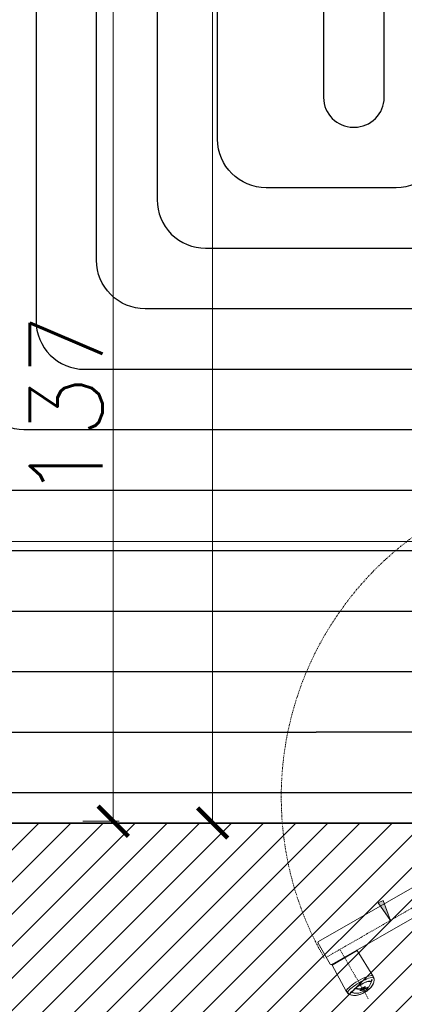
# Model space of a CAD drawing. Header units: millimetres. Extents: x -740 to 33545, y -26688 to 22494.
# Tile 86 of 256: x 9005 to 9068, y 10373 to 10535. Entities that reach past the tile are written whole.
import ezdxf

# ---------------------------------------------------------------- set-up
doc = ezdxf.new("R2010")
doc.units = ezdxf.units.MM
doc.header["$MEASUREMENT"] = 0
doc.linetypes.add('DASHDOT2', pattern=[0.5, 0.25, -0.125, 0, -0.125])
doc.layers.get('Defpoints').update_dxf_attribs({"color": 252})
for name, color, linetype, lineweight in [('A_istniejące ściany', 252, 'Continuous', 35), ('A_wyposażenie', 252, 'Continuous', 9), ('l.wypełnien', 252, 'Continuous', 5), ('wymiarowanie', 252, 'Continuous', 9)]:
    doc.layers.add(name, color=color, linetype=linetype, lineweight=lineweight)
for name, color, linetype, lineweight, true_color in [('IS_Przyłącze (powrotne)', 5, 'Continuous', 25, 0x0000ff), ('IS_Przyłącze (zasilające)', 1, 'Continuous', 25, 0xff0000), ('IS_Strefa podłóg', 7, 'Continuous', 25, 0x008000), ('IS_Wężownica OChP', 7, 'Continuous', 25, 0x800080)]:
    doc.layers.add(name, color=color, linetype=linetype, lineweight=lineweight, true_color=true_color)
doc.layers.add('TECHNOLOGIA KUCHNI', color=252, linetype='Continuous')
doc.styles.add('styl2', font='simplex.shx')
doc.dimstyles.new('Skala 1-50', dxfattribs={"dimtxt": 12, "dimasz": 5, "dimexe": 1, "dimexo": 1, "dimgap": 1.5, "dimtad": 1, "dimdec": 1, "dimrnd": 0.5, "dimtxsty": 'styl2', "dimblk": 'ARCHTICK', "dimcen": 5, "dimadec": 0, "dimazin": 0, "dimtfac": 1, "dimtdec": 1, "dimtmove": 1, "dimatfit": 3, "dimldrblk": 'ARCHTICK', "dimfxl": 0, "dimlwd": -1, "dimlwe": -1, "dimarcsym": 0})

# ---------------------------------------------------------------- blocks, each defined once
blk = doc.blocks.new('_ArchTick')
at = {"color": 0, "linetype": 'ByBlock', "const_width": 0.15}
blk.add_lwpolyline([(-0.5, -0.5), (0.5, 0.5)], dxfattribs=at)
blk = doc.blocks.new('*D1292')
at = {"layer": 'Defpoints', "color": 0}
for p in [(9021.46, 10794.52), (9036.45, 10794.52), (9028.53, 10402.52)]:
    blk.add_point(p, dxfattribs=at)
at = {"layer": 'wymiarowanie', "color": 0}
for p, q in [((9031.45, 10794.52), (9037.45, 10794.52)), ((9036.45, 10402.52), (9036.45, 10794.52)), ((9031.45, 10402.52), (9037.45, 10402.52))]:
    blk.add_line(p, q, dxfattribs=at)
at = {"layer": 'wymiarowanie', "color": 0, "xscale": 5, "yscale": 5, "zscale": 5}
for p, rotation in [((9036.45, 10794.52), 90), ((9036.45, 10402.52), 270)]:
    blk.add_blockref('_ArchTick', p, dxfattribs=dict(at, rotation=rotation))
at = {"layer": 'wymiarowanie', "color": 0, "insert": (9028.65, 10598.52), "char_height": 12, "attachment_point": 5, "rotation": 90, "style": 'styl2'}
blk.add_mtext('392', dxfattribs=at)
blk = doc.blocks.new('ADWSAFSGDG')
at = {"layer": 'TECHNOLOGIA KUCHNI', "linetype": 'Continuous', "lineweight": 13}
blk.add_hatch(color=8, dxfattribs=at).paths.add_polyline_path([(7726.21, 328.92), (7723.31, 326.9), (7722.89, 327.71)])
at = {"layer": 'TECHNOLOGIA KUCHNI', "color": 8, "linetype": 'Continuous', "lineweight": 13}
for p, q in [((7707.2, 364.97), (7733.49, 319.25)), ((7703.43, 362.73), (7729.69, 317.06)), ((7735.37, 326.04), (7731.18, 323.45)), ((7735.41, 326.06), (7735.37, 326.04)), ((7736.04, 326.22), (7735.95, 326.22)), ((7735.99, 326.22), (7735.99, 326.22)), ((7736.03, 326.22), (7735.99, 326.22)), ((7735.99, 326.22), (7736.04, 326.22)), ((7735.99, 325.88), (7736.02, 325.9)), ((7736.1, 325.81), (7735.99, 325.88)), ((7736.07, 326.22), (7736.03, 326.22)), ((7736.07, 326.22), (7736.04, 326.22)), ((7736.32, 325.66), (7736.35, 325.67)), ((7737.3, 325.09), (7737.14, 325.4)), ((7737.23, 324.8), (7737.2, 324.77)), ((7737.25, 325.31), (7737.22, 325.3)), ((7737.23, 324.8), (7737.23, 324.8)), ((7737.47, 324.44), (7737.45, 324.43)), ((7737.47, 324.44), (7737.45, 324.43)), ((7737.51, 324.64), (7737.49, 324.62)), ((7737.57, 324.27), (7737.55, 324.26)), ((7737.56, 323.88), (7737.55, 324.26)), ((7737.62, 324.4), (7737.67, 324.43)), ((7733.58, 319.3), (7731.18, 323.45)), ((7737.25, 323.35), (7737.39, 323.17)), ((7737.39, 323.17), (7737.37, 323.16)), ((7737.39, 323.17), (7737.37, 323.16)), ((7737.45, 323.05), (7737.48, 323.07)), ((7737.48, 323.07), (7737.45, 323.05)), ((7738.08, 322.69), (7738.09, 322.7)), ((7738.1, 322.55), (7738.08, 322.69)), ((7738.12, 322.29), (7738.09, 322.27)), ((7738.09, 322.27), (7738.12, 322.29)), ((7738.54, 322.49), (7738.41, 322.12)), ((7733.58, 319.3), (7737.91, 321.63)), ((7737.91, 321.63), (7737.96, 321.66)), ((7738.31, 321.97), (7738.38, 322.08)), ((7738.41, 322.12), (7738.36, 322.05)), ((7738.38, 322.08), (7738.41, 322.12)), ((7738.38, 322.08), (7738.4, 322.11)), ((7738.38, 322.08), (7738.38, 322.08)), ((7738.4, 322.11), (7738.42, 322.15)), ((7738.42, 322.15), (7738.41, 322.12)), ((7733.42, 318.98), (7732.29, 318.33)), ((7733.42, 319.37), (7733.44, 319.34)), ((7733.43, 319.12), (7733.43, 319.12)), ((7733.46, 319.15), (7733.46, 319.15)), ((7733.48, 319.18), (7733.47, 319.18)), ((7733.47, 319.17), (7733.47, 319.17)), ((7733.48, 319.19), (7733.48, 319.19)), ((7733.49, 319.22), (7733.49, 319.22)), ((7733.49, 319.2), (7733.49, 319.2)), ((7732.29, 318.33), (7729.96, 316.99)), ((7729.69, 317.05), (7729.68, 317.07)), ((7729.7, 317.04), (7729.69, 317.05)), ((7729.72, 317.02), (7729.7, 317.04)), ((7729.73, 317.01), (7729.72, 317.02)), ((7729.75, 316.99), (7729.73, 317.01)), ((7729.77, 316.98), (7729.75, 316.99)), ((7729.78, 316.97), (7729.77, 316.98))]:
    blk.add_line(p, q, dxfattribs=at)
at = {"layer": 'TECHNOLOGIA KUCHNI', "color": 8, "linetype": 'DASHDOT2', "lineweight": 13}
for p, q in [((7705.91, 364.23), (7732.29, 318.33)), ((7731.12, 320.65), (7739.18, 325.3))]:
    blk.add_line(p, q, dxfattribs=at)
at = {"layer": 'TECHNOLOGIA KUCHNI', "color": 8, "linetype": 'Continuous', "lineweight": 13}
blk.add_lwpolyline([(7726.21, 328.92), (7723.31, 326.9), (7722.89, 327.71), (7726.21, 328.92)], close=True, dxfattribs=at)
for points in [[(7736.2, 323.58), (7736, 323.94), (7735.82, 324.31), (7735.66, 324.68), (7735.52, 325.02), (7735.42, 325.32), (7735.36, 325.58), (7735.32, 325.79), (7735.32, 325.94), (7735.36, 326.03)], [(7735.63, 326.05), (7735.57, 326.07), (7735.5, 326.07), (7735.43, 326.06), (7735.36, 326.03)], [(7735.36, 326.03), (7735.36, 326.03), (7735.37, 326.04), (7735.37, 326.04)], [(7735.64, 326.07), (7735.56, 326.08), (7735.47, 326.08), (7735.37, 326.04)], [(7735.99, 326.22), (7735.86, 326.22), (7735.66, 326.18), (7735.41, 326.06)], [(7735.63, 326.05), (7735.6, 325.95), (7735.62, 325.78), (7735.68, 325.56), (7735.77, 325.31), (7735.88, 325.03), (7736.01, 324.73), (7736.15, 324.41), (7736.31, 324.08), (7736.5, 323.75)], [(7735.64, 326.07), (7735.63, 326.06), (7735.63, 326.06), (7735.63, 326.05)], [(7735.95, 326.22), (7735.86, 326.2), (7735.76, 326.16), (7735.64, 326.07)], [(7735.99, 325.89), (7735.99, 325.89), (7735.99, 325.89), (7735.99, 325.88)], [(7736.02, 325.9), (7736.13, 325.83), (7736.24, 325.75), (7736.35, 325.67)], [(7737.14, 325.4), (7736.8, 325.59), (7736.42, 325.76), (7736.02, 325.9)], [(7736.04, 326.22), (7736.39, 326.17), (7736.7, 326.06), (7736.98, 325.91), (7737.26, 325.69), (7737.53, 325.41), (7737.79, 325.06), (7738.05, 324.65)], [(7738.08, 324.67), (7738.03, 324.76), (7737.95, 324.89), (7737.87, 325.01), (7737.79, 325.12), (7737.71, 325.22), (7737.63, 325.32), (7737.54, 325.42), (7737.44, 325.52), (7737.34, 325.63), (7737.22, 325.74), (7737.07, 325.85), (7736.9, 325.96), (7736.73, 326.05), (7736.57, 326.11), (7736.41, 326.16), (7736.27, 326.19), (7736.14, 326.21), (7736.07, 326.22)], [(7736.32, 325.66), (7736.21, 325.74), (7736.1, 325.81)], [(7736.82, 323.94), (7736.69, 324.19), (7736.56, 324.44), (7736.45, 324.69), (7736.37, 324.92), (7736.3, 325.13), (7736.25, 325.31), (7736.24, 325.47), (7736.26, 325.59), (7736.32, 325.66)], [(7736.35, 325.67), (7736.29, 325.6), (7736.27, 325.49), (7736.28, 325.33), (7736.32, 325.15), (7736.39, 324.93), (7736.48, 324.7), (7736.59, 324.46), (7736.71, 324.2), (7736.85, 323.96)], [(7737.37, 323.16), (7737.23, 323.33), (7737.09, 323.53), (7736.95, 323.73), (7736.82, 323.94)], [(7736.85, 323.96), (7736.98, 323.74), (7737.12, 323.54), (7737.25, 323.35)], [(7737.2, 324.77), (7737.19, 324.72), (7737.2, 324.66), (7737.21, 324.6), (7737.24, 324.52), (7737.27, 324.43), (7737.31, 324.34), (7737.36, 324.25)], [(7737.21, 324.77), (7737.27, 324.69), (7737.33, 324.61), (7737.39, 324.52), (7737.45, 324.43)], [(7737.49, 324.62), (7737.42, 324.85), (7737.33, 325.08), (7737.22, 325.3)], [(7737.47, 324.44), (7737.42, 324.53), (7737.36, 324.62), (7737.29, 324.71), (7737.23, 324.8)], [(7737.25, 325.31), (7737.36, 325.09), (7737.45, 324.87), (7737.51, 324.64)], [(7737.88, 324.55), (7737.74, 324.76), (7737.59, 324.97), (7737.43, 325.15), (7737.25, 325.31)], [(7737.47, 324.44), (7737.41, 324.77), (7737.3, 325.09)], [(7737.49, 324.06), (7737.46, 324.11), (7737.43, 324.15), (7737.39, 324.2), (7737.36, 324.25)], [(7737.39, 323.17), (7737.45, 323.49), (7737.48, 323.79), (7737.49, 324.06)], [(7737.45, 324.43), (7737.45, 324.43), (7737.45, 324.43), (7737.45, 324.43)], [(7737.45, 323.05), (7737.52, 323.48), (7737.56, 323.88)], [(7737.57, 324.27), (7737.58, 323.91), (7737.55, 323.51), (7737.48, 323.07)], [(7737.49, 324.62), (7737.53, 324.58), (7737.57, 324.52), (7737.6, 324.47), (7737.64, 324.41)], [(7737.51, 324.64), (7737.55, 324.59), (7737.59, 324.54), (7737.63, 324.48), (7737.67, 324.43)], [(7737.76, 323.89), (7737.72, 323.99), (7737.67, 324.08), (7737.62, 324.18), (7737.57, 324.27)], [(7737.64, 324.41), (7737.69, 324.32), (7737.72, 324.23), (7737.75, 324.14), (7737.77, 324.06), (7737.78, 323.99), (7737.77, 323.94)], [(7737.67, 324.43), (7737.71, 324.34), (7737.75, 324.25), (7737.78, 324.16), (7737.8, 324.08), (7737.8, 324.02), (7737.8, 323.96), (7737.79, 323.91), (7737.76, 323.89)], [(7737.77, 323.94), (7737.76, 323.9), (7737.75, 323.9)], [(7738.09, 322.7), (7738.16, 322.78), (7738.22, 322.94), (7738.25, 323.15), (7738.25, 323.4), (7738.21, 323.68), (7738.14, 323.98), (7738.02, 324.27), (7737.88, 324.55)], [(7738.05, 324.65), (7738.31, 324.15), (7738.5, 323.68), (7738.59, 323.25), (7738.6, 322.86), (7738.54, 322.49)], [(7738.42, 322.15), (7738.45, 322.21), (7738.5, 322.33), (7738.54, 322.48), (7738.58, 322.65), (7738.6, 322.82), (7738.61, 323), (7738.6, 323.18), (7738.58, 323.35), (7738.55, 323.51), (7738.51, 323.66), (7738.47, 323.8), (7738.43, 323.93), (7738.38, 324.06), (7738.33, 324.18), (7738.27, 324.3), (7738.21, 324.44), (7738.14, 324.57), (7738.08, 324.67)], [(7737.9, 321.63), (7737.81, 321.64), (7737.68, 321.72), (7737.51, 321.85), (7737.32, 322.04), (7737.1, 322.28), (7736.88, 322.57), (7736.64, 322.89), (7736.41, 323.23), (7736.2, 323.58)], [(7736.5, 323.75), (7736.69, 323.44), (7736.88, 323.14), (7737.08, 322.86), (7737.28, 322.6), (7737.47, 322.36), (7737.64, 322.15), (7737.81, 321.99), (7737.95, 321.88), (7738.05, 321.85)], [(7737.37, 323.16), (7737.37, 323.16), (7737.37, 323.16), (7737.37, 323.16)], [(7737.45, 323.05), (7737.45, 323.05), (7737.45, 323.05), (7737.45, 323.05)], [(7738.09, 322.27), (7737.95, 322.54), (7737.74, 322.8), (7737.45, 323.05)], [(7737.48, 323.07), (7737.77, 322.82), (7737.98, 322.56), (7738.12, 322.29)], [(7738.12, 322.29), (7738.11, 322.42), (7738.1, 322.55)], [(7737.9, 321.63), (7737.96, 321.68), (7738.01, 321.73), (7738.04, 321.79), (7738.05, 321.85)], [(7737.91, 321.63), (7737.91, 321.63), (7737.9, 321.63), (7737.9, 321.63)], [(7738.07, 321.85), (7738.06, 321.79), (7738.02, 321.74), (7737.98, 321.68), (7737.91, 321.63)], [(7737.96, 321.66), (7738.18, 321.81), (7738.31, 321.97)], [(7738.05, 321.85), (7738.06, 321.85), (7738.06, 321.85), (7738.07, 321.85)], [(7738.36, 322.05), (7738.3, 321.98), (7738.21, 321.92), (7738.07, 321.85)]]:
    blk.add_lwpolyline(points, dxfattribs=at)
at = {"layer": 'TECHNOLOGIA KUCHNI', "color": 8, "linetype": 'DASHDOT2', "lineweight": 13}
for start, end in [(187.3616, 270), (270, 299.9914)]:
    blk.add_arc((7705.81, 364.23), 53.34, start, end, dxfattribs=at)
at = {"layer": 'TECHNOLOGIA KUCHNI', "color": 8, "linetype": 'Continuous', "lineweight": 13}
for centre, radius, start, end in [((7731.23, 323.36), 0.0998, 121.6703, 209.9991), ((7733.32, 319.15), 0.196, 300, 30), ((7733.53, 319.39), 0.0998, 210.6351, 298.3282), ((7729.86, 317.16), 0.2, 245.9304, 300)]:
    blk.add_arc(centre, radius, start, end, dxfattribs=at)
blk = doc.blocks.new('*D2199')
at = {"layer": 'Defpoints', "color": 0}
for p in [(8932.19, 10460.6), (9368.19, 10460.6), (9368.19, 10449.07)]:
    blk.add_point(p, dxfattribs=at)
at = {"layer": 'wymiarowanie', "color": 0}
for p, q in [((8932.19, 10454.07), (8932.19, 10448.07)), ((9368.19, 10454.07), (9368.19, 10448.07)), ((8932.19, 10449.07), (9368.19, 10449.07))]:
    blk.add_line(p, q, dxfattribs=at)
at = {"layer": 'wymiarowanie', "color": 0, "xscale": 5, "yscale": 5, "zscale": 5, "rotation": 180}
blk.add_blockref('_ArchTick', (8932.19, 10449.07), dxfattribs=at)
at = {"layer": 'wymiarowanie', "color": 0, "xscale": 5, "yscale": 5, "zscale": 5}
blk.add_blockref('_ArchTick', (9368.19, 10449.07), dxfattribs=at)
at = {"layer": 'wymiarowanie', "color": 0, "insert": (9150.19, 10456.87), "char_height": 12, "attachment_point": 5, "style": 'styl2'}
blk.add_mtext('436', dxfattribs=at)
blk = doc.blocks.new('*D2705')
at = {"layer": 'Defpoints', "color": 0}
for p in [(8932.19, 10539.8), (9000.02, 10402.82), (9020.04, 10402.82)]:
    blk.add_point(p, dxfattribs=at)
at = {"layer": 'wymiarowanie', "color": 0}
for p, q in [((9015.04, 10539.8), (9021.04, 10539.8)), ((9020.04, 10539.8), (9020.04, 10402.82)), ((9015.04, 10402.82), (9021.04, 10402.82))]:
    blk.add_line(p, q, dxfattribs=at)
at = {"layer": 'wymiarowanie', "color": 0, "xscale": 5, "yscale": 5, "zscale": 5}
for p, rotation in [((9020.04, 10539.8), 90), ((9020.04, 10402.82), 270)]:
    blk.add_blockref('_ArchTick', p, dxfattribs=dict(at, rotation=rotation))
at = {"layer": 'wymiarowanie', "color": 0, "insert": (9012.24, 10471.31), "char_height": 12, "attachment_point": 5, "rotation": 90, "style": 'styl2'}
blk.add_mtext('137', dxfattribs=at)

msp = doc.modelspace()

# ---------------------------------------------------------------- hatches: boundary and pattern name
at = {"layer": 'l.wypełnien'}
h = msp.add_hatch(dxfattribs=at)
h.set_pattern_fill('ANSI31', color=256, scale=30, style=0)
h.paths.add_polyline_path([(8887.19, 10284.84), (8887.19, 10539.8), (8932.19, 10539.8), (8932.19, 10402.52), (9059.57, 10402.52), (9368.19, 10402.52), (9394.23, 10402.52), (9416.72, 10402.52), (9416.72, 10359.34), (9405.31, 10359.34), (9376.25, 10359.34), (8932.19, 10359.34), (8932.19, 10284.84)])
h.paths.add_polyline_path([(9871.19, 10801.99), (9871.19, 10791.99), (9878.23, 10791.99), (9890.23, 10791.99), (10052.23, 10791.99), (10052.23, 10564.52), (10066.23, 10564.52), (10066.23, 10706), (10066.23, 10711.93), (10066.23, 10711.98), (10066.23, 10728.73), (10066.23, 10765.23), (10066.23, 10776), (10066.23, 10781.93), (10066.23, 10781.98), (10066.23, 10781.93), (10066.23, 10776), (10066.22, 10776), (10066.23, 10781.93), (10066.23, 10781.98), (10066.23, 10791.99), (10125.49, 10791.99), (10125.49, 10808.08), (10125.49, 10819.93), (10125.49, 10834.32), (10058.81, 10834.32), (9924.19, 10834.32), (9924.19, 10862.32), (9879.19, 10862.32), (9879.19, 10834.32), (9871.19, 10834.32), (9871.19, 10801.99)])
h.paths.add_polyline_path([(9570.47, 10794.52), (9731.23, 10794.52), (9731.23, 10731.52), (9748.23, 10731.52), (9748.23, 10793.99), (9768.19, 10793.99), (9768.19, 10801.99), (9781.19, 10801.99), (9781.19, 10834.32), (9769.78, 10834.32), (9645.19, 10834.32), (9645.19, 10833.52), (9604.19, 10833.52), (9570.47, 10833.52)])
h.paths.add_polyline_path([(9394.23, 10794.52), (9428.47, 10794.52), (9428.47, 10833.52), (9388.19, 10833.52), (9388.19, 10794.52), (9394.23, 10794.52)])
h.paths.add_polyline_path([(9428.47, 10794.52), (9428.47, 10833.52), (9448.47, 10833.52), (9448.47, 10794.52)])
h.paths.add_polyline_path([(9550.47, 10794.52), (9570.47, 10794.52), (9570.47, 10833.52), (9550.47, 10833.52)])
h.paths.add_polyline_path([(9368.19, 10794.52), (9388.19, 10794.52), (9388.19, 10833.52), (9368.19, 10833.52)])
h.paths.add_polyline_path([(9604.19, 10833.52), (9604.19, 10849.32), (9645.19, 10849.32), (9645.19, 10833.52)])
h.paths.add_polyline_path([(9368.19, 10422.52), (9368.19, 10402.52), (9394.23, 10402.52), (9394.23, 10422.52)])
h.paths.add_polyline_path([(9368.19, 10774.52), (9394.23, 10774.52), (9394.23, 10794.52), (9368.19, 10794.52)])

# ---------------------------------------------------------------- linework, layer by layer
at = {"layer": 'A_istniejące ściany'}
msp.add_lwpolyline([(9368.19, 10402.52), (9059.57, 10402.52), (8932.19, 10402.52)], dxfattribs=at)
at = {"layer": 'IS_Przyłącze (powrotne)', "color": 12, "true_color": 0xc80000, "transparency": 33554687, "extrusion": (0, 0, -1)}
msp.add_lwpolyline([(-9749.34, 10398.32), (-9748.7, 10398.32, 0.414214), (-9748.09, 10398.93), (-9748.09, 10399.59), (-9748.09, 10403.63, -0.414214), (-9744.21, 10407.51), (-9407.45, 10407.51, 0.414205), (-9399.45, 10415.51), (-9399.45, 10419.51, -0.414205), (-9391.45, 10427.51), (-9371.25, 10427.51, -0.414221), (-9363.25, 10419.51), (-9363.25, 10415.51, 0.414222), (-9355.25, 10407.51), (-9159.78, 10407.51), (-9048.53, 10407.51)], format="xyb", dxfattribs=at)
at = {"layer": 'IS_Przyłącze (zasilające)', "color": 12, "true_color": 0xc80000, "transparency": 33554687}
msp.add_lwpolyline([(9749.34, 10396.32), (9749.98, 10396.32, 0.414214), (9750.59, 10396.93), (9750.59, 10399.59), (9750.59, 10427.69, 0.422504), (9742.37, 10435.69), (9729.06, 10435.32, 0.405972), (9721.29, 10427.32), (9721.29, 10425.51, -0.414213), (9713.29, 10417.51), (9417.45, 10417.51, -0.414205), (9409.45, 10425.51), (9409.45, 10429.51, 0.414207), (9401.45, 10437.51), (9361.25, 10437.51, 0.41422), (9353.25, 10429.51), (9353.25, 10425.51, -0.414222), (9345.25, 10417.51), (9159.78, 10417.51), (9053.53, 10417.51)], format="xyb", dxfattribs=at)
at = {"layer": 'IS_Strefa podłóg', "extrusion": (0, 0, -1)}
msp.add_lwpolyline([(-9368.25, 10402.51), (-8932.28, 10402.51), (-8932.28, 10794.51), (-9259.27, 10794.51), (-9259.27, 10821.52), (-9368.29, 10821.52), (-9368.29, 10774.51), (-9394.49, 10774.51), (-9394.49, 10794.51), (-9431.62, 10794.51), (-9431.62, 10604.51), (-9368.24, 10604.51)], close=True, dxfattribs=at)
at = {"layer": 'IS_Wężownica OChP', "color": 12, "true_color": 0xc80000, "transparency": 33554687, "extrusion": (0, 0, -1)}
for points in [[(-9048.53, 10407.51), (-8945.28, 10407.51, 0.414213), (-8937.28, 10415.51), (-8937.28, 10781.51, 0.414214)], [(-9154.78, 10781.51), (-9154.78, 10435.51, 0.414214), (-9146.78, 10427.51), (-8965.28, 10427.51, 0.414214), (-8957.28, 10435.51), (-8957.28, 10761.51, 0.414214)], [(-8947.28, 10771.51), (-8947.28, 10425.51, -0.414213), (-8955.28, 10417.51), (-9053.53, 10417.51)], [(-8967.28, 10751.51), (-8967.28, 10445.51, -0.414214), (-8975.28, 10437.51), (-9136.78, 10437.51, -0.414213), (-9144.78, 10445.51), (-9144.78, 10771.51, -0.414214)], [(-9134.78, 10761.51), (-9134.78, 10455.51, 0.414214), (-9126.78, 10447.51), (-8985.28, 10447.51, 0.414214), (-8977.28, 10455.51), (-8977.28, 10741.51, 0.414214)], [(-8987.28, 10731.51), (-8987.28, 10465.51, -0.414214), (-8995.28, 10457.51), (-9116.78, 10457.51, -0.414213), (-9124.78, 10465.51), (-9124.78, 10751.51, -0.414214)], [(-9114.78, 10741.51), (-9114.78, 10475.51, 0.414214), (-9106.78, 10467.51), (-9005.28, 10467.51, 0.414214), (-8997.28, 10475.51), (-8997.28, 10721.51, 0.414214)], [(-9007.28, 10711.51), (-9007.28, 10485.51, -0.414214), (-9015.28, 10477.51), (-9096.78, 10477.51, -0.414213), (-9104.78, 10485.51), (-9104.78, 10731.51, -0.414214)], [(-9094.78, 10721.51), (-9094.78, 10495.51, 0.414213), (-9086.78, 10487.51), (-9025.28, 10487.51, 0.414214), (-9017.28, 10495.51), (-9017.28, 10701.51, 0.414214)], [(-9027.28, 10691.51), (-9027.28, 10505.51, -0.414214), (-9035.28, 10497.51), (-9076.78, 10497.51, -0.414213), (-9084.78, 10505.51), (-9084.78, 10711.51, -0.414214)], [(-9074.78, 10701.51), (-9074.78, 10515.51, 0.414214), (-9066.78, 10507.51), (-9045.28, 10507.51, 0.414213), (-9037.28, 10515.51), (-9037.28, 10681.51, 0.414214)], [(-9054.78, 10681.51), (-9054.78, 10522.41, -0.414213), (-9059.68, 10517.51), (-9059.88, 10517.51, -0.414214), (-9064.78, 10522.41), (-9064.78, 10691.51, -0.414214)]]:
    msp.add_lwpolyline(points, format="xyb", dxfattribs=at)

# ---------------------------------------------------------------- block references
at = {"layer": 'A_wyposażenie', "rotation": 270}
msp.add_blockref('ADWSAFSGDG', (8736.89, 18112.63), dxfattribs=at)

# ---------------------------------------------------------------- texts
at = {"layer": 'wymiarowanie', "insert": (5416.61, 10500.81), "char_height": 12, "width": 621.5287, "attachment_point": 1}
msp.add_mtext('\\pi75.04874;{\\fCentury Gothic|b0|i0|c238|p34;Gzyms okapowy: warstwa tynkarska - wyprawa dekoracyjna z tynku }\\pi74.52074;{\\fCentury Gothic|b0|i0|c238|p34;silikonowego o strukturze baranka o uziarnieniu 1,5 lub 2mm; kolor wg }\\pi75.55274;{\\fCentury Gothic|b0|i0|c238|p34;NCS:S4000-N}\\P\\pi304.86074;{\\fCentury Gothic|b0|i0|c238|p34;grubość styropianu 20 cm+5 cm + 5 cm}\\P\\pi621.52874;{\\fCentury Gothic|b0|i0|c238|p34; }', dxfattribs=at)

# ---------------------------------------------------------------- dimensions: what is measured, and where the dimension line sits
at = {"layer": 'wymiarowanie'}
for base, p1, p2, picture, middle in [((9036.45, 10794.52), (9028.53, 10402.52), (9021.46, 10794.52), '*D1292', (9028.65, 10598.52)), ((9020.04, 10402.82), (8932.19, 10539.8), (9000.02, 10402.82), '*D2705', (9012.24, 10471.31))]:
    dim = msp.add_linear_dim(base=base, p1=p1, p2=p2, angle=90, dimstyle='Skala 1-50', dxfattribs=at)
    dim.commit()
    dim.dimension.update_dxf_attribs({"geometry": picture, "text_midpoint": middle})
dim = msp.add_linear_dim(base=(9368.19, 10449.07), p1=(8932.19, 10460.6), p2=(9368.19, 10460.6), dimstyle='Skala 1-50', dxfattribs=at)
dim.commit()
dim.dimension.update_dxf_attribs({"geometry": '*D2199', "text_midpoint": (9150.19, 10456.87)})

doc.saveas('drawing.dxf')
